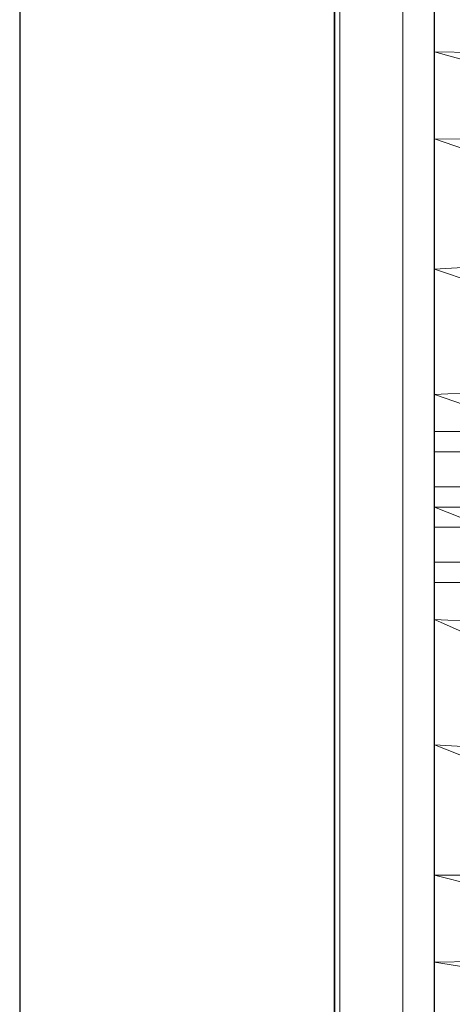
# Model space of a CAD drawing. Header units: metres. Extents: x 391.1 to 427.5, y 12.7 to 28.4.
# Tile 27 of 139: x 404.337 to 404.474, y 26.382 to 26.695. Entities that reach past the tile are written whole.
import ezdxf

# ---------------------------------------------------------------- set-up
doc = ezdxf.new("R2010")
doc.units = ezdxf.units.M
doc.layers.add('01_SUELOS', color=7, linetype='Continuous', lineweight=25, true_color=0x007f00)
for name, color, linetype, lineweight in [('02_MOBILIARIO', 7, 'Continuous', 18), ('A-DETL-____-MBND', 7, 'Continuous', 18), ('A-GENM-____-OTLN', 7, 'Continuous', 18), ('A-WALL-____-MCUT', 7, 'Continuous', 25), ('A-WALL-____-OTLN', 7, 'Continuous', 25)]:
    doc.layers.add(name, color=color, linetype=linetype, lineweight=lineweight)

# ---------------------------------------------------------------- blocks, each defined once
blk = doc.blocks.new('Family - Rentamans P1-154566-04_TEL_P1')
at = {"layer": 'A-DETL-____-MBND', "color": 253, "true_color": 0xaaaaaa}
for p, q in [((0, 0.36146), (0, 0.00406)), ((0, 0.35008), (0, 0.32734)), ((0, 0.32734), (0, 0.29972)), ((0.10273, 0.32574), (0, 0.32734)), ((0, 0.32734), (0.10273, 0.29924)), ((0, 0.29972), (0, 0.2583)), ((0.10273, 0.29924), (0, 0.29972)), ((0, 0.29972), (0.10273, 0.26415)), ((0.10273, 0.26415), (0, 0.2583)), ((0, 0.2583), (0, 0.2185)), ((0, 0.2583), (0.10273, 0.22395)), ((0.10273, 0.22395), (0, 0.2185)), ((0, 0.2185), (0, 0.18276)), ((0, 0.2185), (0.10273, 0.18276)), ((0, 0.20033), (0, 0.20676)), ((0, 0.20676), (0.02, 0.20676)), ((0, 0.20676), (0.02, 0.20676)), ((0, 0.20676), (0, 0.20033)), ((0, 0.20033), (0, 0.18919)), ((0.02, 0.20033), (0, 0.20033)), ((0, 0.18919), (0, 0.20033)), ((0, 0.20033), (0.02, 0.20033)), ((0, 0.18919), (0.02, 0.18919)), ((0, 0.18919), (0, 0.17633)), ((0, 0.17633), (0, 0.18919)), ((0, 0.18919), (0.02, 0.18919)), ((0, 0.18276), (0, 0.14702)), ((0, 0.18276), (0.10273, 0.14157)), ((0.10273, 0.18276), (0, 0.18276)), ((0, 0.17633), (0.02, 0.17633)), ((0, 0.17633), (0, 0.16519)), ((0, 0.16519), (0, 0.17633)), ((0, 0.17633), (0.02, 0.17633)), ((0, 0.16519), (0.02, 0.16519)), ((0, 0.16519), (0, 0.15876)), ((0, 0.15876), (0, 0.16519)), ((0, 0.16519), (0.02, 0.16519)), ((0, 0.15876), (0.02, 0.15876)), ((0, 0.15876), (0.02, 0.15876)), ((0, 0.14702), (0, 0.10722)), ((0.10273, 0.14157), (0, 0.14702)), ((0, 0.14702), (0.10273, 0.10137)), ((0, 0.10722), (0, 0.06579)), ((0.10273, 0.10137), (0, 0.10722)), ((0, 0.10722), (0.10273, 0.06628)), ((0.10273, 0.06628), (0, 0.06579)), ((0, 0.06579), (0, 0.03818)), ((0, 0.06579), (0.10273, 0.03978)), ((0.10273, 0.03978), (0, 0.03818)), ((0, 0.03818), (0, 0.01543)), ((0, 0.03818), (0.10273, 0.02147))]:
    blk.add_line(p, q, dxfattribs=at)
blk = doc.blocks.new('Family - LONDR55-XX_ZZ-ARQ-CAA-M3D-Londres55-154669-04_TEL_P1')
at = {"layer": 'A-GENM-____-OTLN', "color": 253, "true_color": 0xaaaaaa}
for p, q in [((0.6, 0.03), (0, 0.03)), ((0.6, 0.03), (0, 0.03)), ((0, 0.01), (0.6, 0.01)), ((0, 0.01), (0.6, 0.01)), ((0.6, 0.01), (0, 0.01)), ((0, 0.01), (0.6, 0.01)), ((0, 0), (0.6, 0)), ((0.6, 0), (0, 0))]:
    blk.add_line(p, q, dxfattribs=at)
blk = doc.blocks.new('Family - Mirall P1-154670-04_TEL_P1')
blk.add_blockref('Family - LONDR55-XX_ZZ-ARQ-CAA-M3D-Londres55-154669-04_TEL_P1', (0, 0))
blk = doc.blocks.new('Family - Envans P1-154705-04_TEL_P1')
at = {"layer": 'A-WALL-____-MCUT', "color": 253, "true_color": 0xaaaaaa}
for p, q in [((4.55879, 0.1), (0, 0.1)), ((0, 0), (4.55879, 0))]:
    blk.add_line(p, q, dxfattribs=at)
at = {"layer": 'A-WALL-____-OTLN', "color": 253, "true_color": 0xaaaaaa}
for p, q in [((4.55879, 0.1), (0, 0.1)), ((0, 0), (4.55879, 0))]:
    blk.add_line(p, q, dxfattribs=at)
at = {"layer": 'A-WALL-____-OTLN', "color": 253, "lineweight": 18, "true_color": 0xaaaaaa}
blk.add_line((0, 0), (4.55879, 0), dxfattribs=at)
blk = doc.blocks.new('Family - LONDR55-XX_ZZ-ARQ-CAA-M3D-Londres55-154745-04_TEL_P1')
at = {"layer": '01_SUELOS', "color": 9, "true_color": 0xaad4aa}
for p, q in [((0, 2.1), (0, 0)), ((0, 0), (0, 2.1))]:
    blk.add_line(p, q, dxfattribs=at)
blk = doc.blocks.new('Family - LONDR55-XX_ZZ-ARQ-CAA-M3D-Londres55-155045-04_TEL_P1')
at = {"layer": '01_SUELOS', "color": 9, "true_color": 0xaad4aa}
for p, q in [((6.1394, 11.05385), (6.1394, 14.95764)), ((6.1394, 14.95764), (6.1394, 11.05385))]:
    blk.add_line(p, q, dxfattribs=at)
blk = doc.blocks.new('LONDR55-XX_ZZ-ARQ-CAA-M3D-Londres55_ifc-1-04_TEL_P1')
at = {"layer": '01_SUELOS', "color": 253, "lineweight": 18, "true_color": 0xaaaaaa}
for name, p in [('Family - LONDR55-XX_ZZ-ARQ-CAA-M3D-Londres55-155045-04_TEL_P1', (398.29721, 13.12061)), ('Family - LONDR55-XX_ZZ-ARQ-CAA-M3D-Londres55-154745-04_TEL_P1', (404.43662, 25.92946))]:
    blk.add_blockref(name, p, dxfattribs=at)
at = {"layer": '02_MOBILIARIO', "color": 253, "lineweight": 18, "true_color": 0xaaaaaa}
blk.add_blockref('Family - Rentamans P1-154566-04_TEL_P1', (404.46838, 26.35771), dxfattribs=at)
at = {"layer": 'A-GENM-____-OTLN', "color": 253, "lineweight": 18, "true_color": 0xaaaaaa, "rotation": 90}
blk.add_blockref('Family - Mirall P1-154670-04_TEL_P1', (404.46831, 26.22386), dxfattribs=at)
at = {"layer": 'A-WALL-____-OTLN', "color": 253, "lineweight": 18, "true_color": 0xaaaaaa, "rotation": 90}
blk.add_blockref('Family - Envans P1-154705-04_TEL_P1', (404.43662, 23.51946), dxfattribs=at)

msp = doc.modelspace()

# ---------------------------------------------------------------- block references
at = {"lineweight": 5}
msp.add_blockref('LONDR55-XX_ZZ-ARQ-CAA-M3D-Londres55_ifc-1-04_TEL_P1', (0, 0), dxfattribs=at)

doc.saveas('drawing.dxf')
